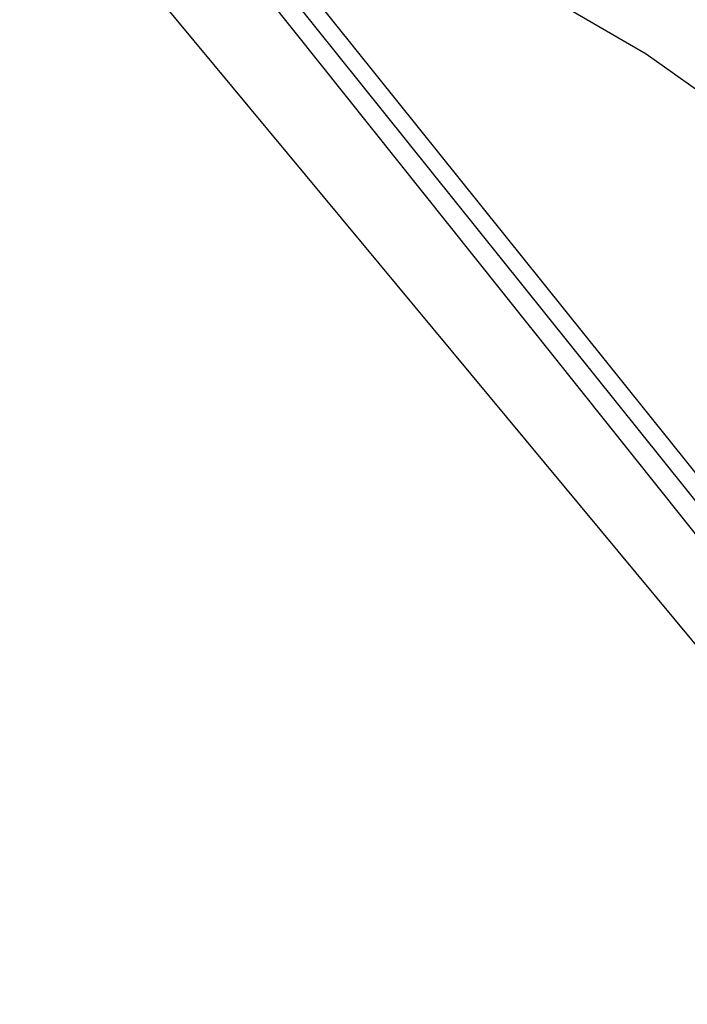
# Model space of a CAD drawing. Header units: feet. Extents: x -79 to 198, y -22 to 181.
# Tile 253 of 256: x 103 to 108.29, y 148.63 to 156.45. Entities that reach past the tile are written whole.
import ezdxf

# ---------------------------------------------------------------- set-up
doc = ezdxf.new("R2010")
doc.units = ezdxf.units.FT
doc.layers.add('A-AREA-UNIDAD', color=30, linetype='CONTINUOUS')
doc.layers.add('A-LINEA', color=7, linetype='CONTINUOUS')

msp = doc.modelspace()

# ---------------------------------------------------------------- linework, layer by layer
at = {"layer": 'A-AREA-UNIDAD'}
msp.add_lwpolyline([(130.56, 133.7422), (125.872, 140.0889), (120.192, 146.3289), (116.56, 149.6889), (112.88, 152.6933), (107.968, 156.1778), (103.008, 159.0578), (102.96, 159.3778), (101.52, 160.1422), (101.12, 160.1422), (101.088, 160.3733), (99.52, 161.1378), (97.28, 161.9378), (96, 162.0089), (95.28, 161.8489), (92.96, 160.8533), (91.12, 160.3733), (91.072, 159.9822), (88.448, 159.9822), (80.832, 159.3422), (73.312, 158.0622), (66.368, 156.3022)], dxfattribs=at)
at = {"layer": 'A-LINEA'}
for p, q in [((140.7504, 112.4542), (100.776, 160.6287)), ((140.7504, 112.4542), (103.1232, 159.3849)), ((140.7504, 112.4542), (103.1232, 159.3849)), ((140.5969, 112.4055), (103.0856, 159.2112)), ((140.277, 112.3118), (103.3057, 158.7075))]:
    msp.add_line(p, q, dxfattribs=at)

doc.saveas('drawing.dxf')
